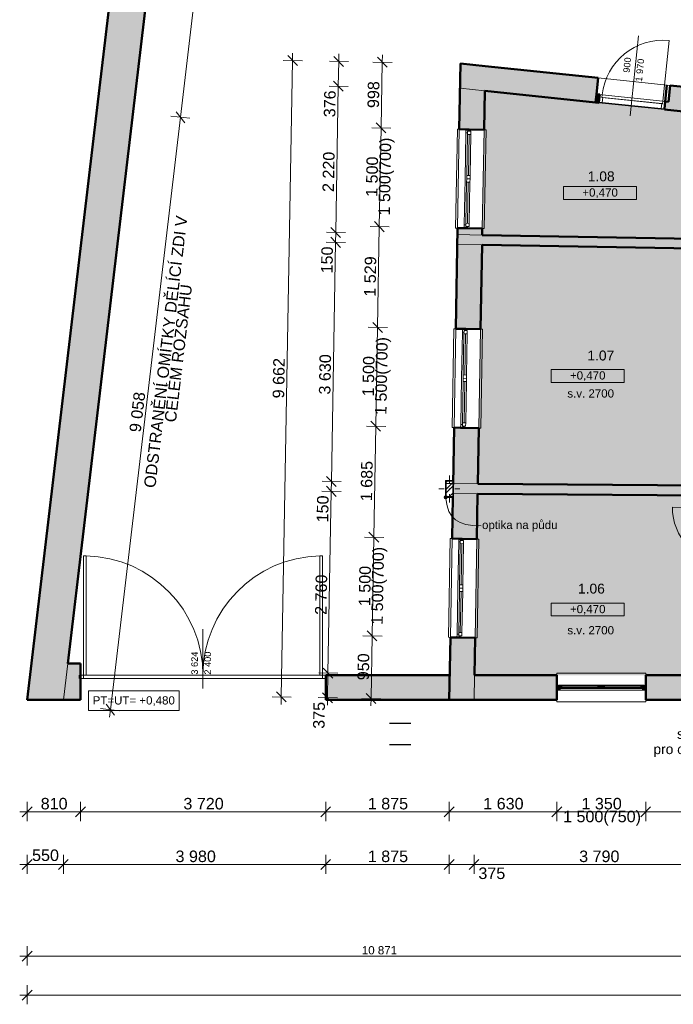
# Model space of a CAD drawing. Header units: millimetres. Extents: x -27561 to 3863, y -4271 to 20179.
# Tile 1 of 14: x -27000 to -17082, y -4271 to 10676. Entities that reach past the tile are written whole.
import ezdxf

# ---------------------------------------------------------------- set-up
doc = ezdxf.new("R2010")
doc.units = ezdxf.units.MM
doc.header["$MEASUREMENT"] = 0
for name, pattern in [('Wipeout_Contour', [1000, 0, -1000]), ('Čerchovaná M', [4.5, 2.5, -0.85, 0.3, -0.85]), ('Čerchovaná S', [3.5, 1.5, -0.85, 0.3, -0.85])]:
    doc.linetypes.add(name, pattern=pattern)
for name, color, linetype in [('5._POHLED ZÁPADNÍ_2_2D prvky - obecné', 7, 'Continuous'), ('5._POHLED ZÁPADNÍ_2_Anotace - SP', 7, 'Continuous'), ('5._POHLED ZÁPADNÍ_2_Bourané_Konstrukce - nosné', 7, 'Continuous'), ('5._POHLED ZÁPADNÍ_2_Bourané_Kóty - SP', 7, 'Continuous'), ('5._POHLED ZÁPADNÍ_2_Bourané_Otvory – Dveře', 7, 'Continuous'), ('5._POHLED ZÁPADNÍ_2_Bourané_Otvory – Okna', 7, 'Continuous'), ('5._POHLED ZÁPADNÍ_2_Bourané_Otvory – Značky dveří', 7, 'Continuous'), ('5._POHLED ZÁPADNÍ_2_Bourané_Výplně - Povrchové', 7, 'Continuous'), ('5._POHLED ZÁPADNÍ_2_Bourané_Výplně – Řezové', 7, 'Continuous'), ('5._POHLED ZÁPADNÍ_2_Konstrukce - nosné', 7, 'Continuous'), ('5._POHLED ZÁPADNÍ_2_Kóty - SP', 7, 'Continuous'), ('5._POHLED ZÁPADNÍ_2_Otvory – Okna', 7, 'Continuous'), ('5._POHLED ZÁPADNÍ_2_Otvory – Značky dveří', 7, 'Continuous'), ('5._POHLED ZÁPADNÍ_2_Výplně - Povrchové', 7, 'Continuous'), ('5._POHLED ZÁPADNÍ_2_Výplně – Řezové', 7, 'Continuous'), ('5._POHLED ZÁPADNÍ_2_Zóny', 7, 'Continuous')]:
    doc.layers.add(name, color=color, linetype=linetype)
doc.styles.add('GENEROVANÝ_STYL_1', font='txt')
doc.styles.add('GENEROVANÝ_STYL_2', font='txt')

msp = doc.modelspace()

# ---------------------------------------------------------------- hatches: boundary and pattern name
at = {"layer": '5._POHLED ZÁPADNÍ_2_Bourané_Výplně - Povrchové', "linetype": 'Continuous', "lineweight": 0, "true_color": 0xffffff}
for points in [[(-19944, 9595), (-19982, 7407), (-16194, 7340), (-16162, 9201)], [(-19985, 7257), (-20049, 3628), (-16260, 3601), (-16197, 7190)], [(-20051, 3478), (-20100, 725), (-16311, 725), (-16263, 3451)]]:
    msp.add_hatch(color=7, dxfattribs=at).paths.add_polyline_path(points)
at = {"layer": '5._POHLED ZÁPADNÍ_2_Bourané_Výplně – Řezové', "linetype": 'Continuous', "lineweight": 0, "true_color": 0xd8d8cb}
msp.add_hatch(color=254, dxfattribs=at).paths.add_polyline_path([(-18249, 9544), (-18262, 9420), (-18212, 9414), (-18211, 9424), (-18199, 9539)])
at = {"layer": '5._POHLED ZÁPADNÍ_2_Výplně – Řezové', "linetype": 'Continuous', "lineweight": 13}
for points in [[(-24647, 19279), (-25823, 9345), (-25276, 9280), (-24099, 19233)], [(-20318, 9634), (-19944, 9595), (-20311, 10010)], [(-19937, 9971), (-20311, 10010), (-19944, 9595)], [(-19937, 9971), (-19944, 9595), (-18262, 9420), (-18249, 9544), (-18223, 9793)], [(-20318, 9634), (-20329, 9012), (-19954, 9005), (-19944, 9595)], [(-17217, 9321), (-17218, 9311), (-15508, 9133), (-15469, 9506), (-17129, 9679), (-17155, 9430), (-17205, 9435)], [(-26268, 900), (-25276, 9280), (-25823, 9345), (-26822, 900)], [(-20382, 5984), (-20007, 5977), (-19980, 7506), (-20355, 7512)], [(-16194, 7340), (-19982, 7407), (-19985, 7257), (-16197, 7190)], [(-20427, 3427), (-20438, 2799), (-20063, 2792), (-20034, 4477), (-20409, 4484), (-20424, 3622), (-20424, 3427)], [(-15962, 3599), (-20049, 3628), (-20051, 3478), (-15963, 3449)], [(-20475, 725), (-20100, 725), (-20090, 1293), (-20465, 1299)], [(-26268, 900), (-26887, 350), (-26333, 350)], [(-26887, 350), (-26268, 900), (-26822, 900)], [(-26333, 350), (-26077, 350), (-26077, 900), (-26268, 900)], [(-26086, 725), (-26086, 675), (-26081, 675), (-26081, 725)], [(-20482, 725), (-22357, 725), (-22357, 350), (-20482, 350)], [(-20100, 725), (-20482, 350), (-20106, 350)], [(-20475, 725), (-20482, 350), (-20100, 725)], [(-20106, 350), (-18851, 350), (-18851, 725), (-20100, 725)], [(-16310, 725), (-17501, 725), (-17501, 350), (-16317, 350)]]:
    msp.add_hatch(color=254, dxfattribs=at).paths.add_polyline_path(points)

# ---------------------------------------------------------------- linework, layer by layer
at = {"layer": '5._POHLED ZÁPADNÍ_2_2D prvky - obecné', "color": 8, "linetype": 'Continuous', "lineweight": 13}
for p, q in [((-20311, 10014), (-20311, 10008)), ((-19944, 9595), (-20318, 9634)), ((-19982, 7407), (-20357, 7414)), ((-19985, 7257), (-20360, 7264)), ((-20049, 3628), (-20424, 3634)), ((-20051, 3478), (-20426, 3484)), ((-20106, 350), (-20094, 1084)), ((-26268, 900), (-26337, 350))]:
    msp.add_line(p, q, dxfattribs=at)
at = {"layer": '5._POHLED ZÁPADNÍ_2_2D prvky - obecné', "color": 8, "linetype": 'Čerchovaná S', "lineweight": 13}
msp.add_line((-20475, 725), (-20482, 350), dxfattribs=at)
at = {"layer": '5._POHLED ZÁPADNÍ_2_Anotace - SP', "color": 154, "linetype": 'Continuous', "lineweight": 13}
for p, q in [((-17639, 8144), (-18747, 8144)), ((-18747, 8144), (-18747, 7947)), ((-17639, 7947), (-17639, 8144)), ((-18747, 7947), (-17639, 7947)), ((-17827, 5367), (-18935, 5367)), ((-18935, 5367), (-18935, 5170)), ((-17827, 5170), (-17827, 5367)), ((-18935, 5170), (-17827, 5170)), ((-17827, 1820), (-18935, 1820)), ((-18935, 1820), (-18935, 1624)), ((-17827, 1624), (-17827, 1820)), ((-18935, 1624), (-17827, 1624)), ((-24581, 485), (-25957, 485)), ((-25957, 485), (-25957, 188)), ((-24581, 188), (-24581, 485)), ((-25957, 188), (-24581, 188))]:
    msp.add_line(p, q, dxfattribs=at)
at = {"layer": '5._POHLED ZÁPADNÍ_2_Bourané_Konstrukce - nosné', "color": 42, "linetype": 'Čerchovaná M', "lineweight": 20, "true_color": 0xe4ad2c, "flags": 128}
for points in [[(-24647, 19279), (-25823, 9345)], [(-24647, 19279), (-25823, 9345)], [(-25276, 9280), (-24099, 19233)], [(-25276, 9280), (-24101, 19214)]]:
    msp.add_lwpolyline(points, dxfattribs=at)
at = {"layer": '5._POHLED ZÁPADNÍ_2_Bourané_Konstrukce - nosné', "color": 42, "linetype": 'Continuous', "lineweight": 50, "true_color": 0xe4ad2c, "flags": 128}
for points in [[(-18223, 9793), (-18249, 9544)], [(-17205, 9435), (-17179, 9684)], [(-18262, 9420), (-18212, 9414)], [(-18249, 9544), (-18199, 9539)], [(-18211, 9424), (-18212, 9414)], [(-18199, 9539), (-18211, 9424)], [(-17217, 9321), (-17205, 9435)], [(-17218, 9311), (-17217, 9321)], [(-26081, 725), (-26081, 675)], [(-18851, 725), (-18851, 350)], [(-17501, 350), (-17501, 725)]]:
    msp.add_lwpolyline(points, dxfattribs=at)
at = {"layer": '5._POHLED ZÁPADNÍ_2_Bourané_Kóty - SP', "color": 42, "linetype": 'Continuous', "lineweight": 20, "true_color": 0xe4ad2c}
for p, q in [((-24560, 9195), (-23382, 19148)), ((-24625, 9279), (-24494, 9112)), ((-25624, 200), (-24560, 9195)), ((-24420, 9179), (-24709, 9213)), ((-25485, 184), (-25773, 218)), ((-25690, 284), (-25559, 117)), ((-25637, 89), (-25624, 200))]:
    msp.add_line(p, q, dxfattribs=at)
at = {"layer": '5._POHLED ZÁPADNÍ_2_Bourané_Kóty - SP', "color": 42, "linetype": 'Continuous', "lineweight": 13, "true_color": 0xe4ad2c}
for p, q in [((-22860, 10055), (-22858, 10167)), ((-23030, 395), (-22860, 10055)), ((-22710, 10052), (-23000, 10057)), ((-22786, 9978), (-22933, 10131)), ((-22009, 10040), (-22300, 10045)), ((-22085, 9966), (-22233, 10119)), ((-22166, 9666), (-22159, 10042)), ((-22159, 10042), (-22157, 10155)), ((-21349, 10028), (-21639, 10033)), ((-21425, 9955), (-21573, 10107)), ((-21516, 9033), (-21499, 10031)), ((-21499, 10031), (-21497, 10143)), ((-22239, 9742), (-22092, 9590)), ((-22016, 9663), (-22306, 9669)), ((-22205, 7446), (-22166, 9666)), ((-21366, 9030), (-21657, 9035)), ((-21590, 9109), (-21443, 8957)), ((-21543, 7533), (-21516, 9033)), ((-22278, 7522), (-22131, 7370)), ((-21393, 7531), (-21683, 7536)), ((-21617, 7610), (-21469, 7457)), ((-21570, 6005), (-21543, 7533)), ((-22055, 7443), (-22345, 7449)), ((-22281, 7372), (-22134, 7220)), ((-22207, 7296), (-22205, 7446)), ((-22057, 7294), (-22348, 7299)), ((-22271, 3667), (-22207, 7296)), ((-21420, 6002), (-21710, 6007)), ((-21643, 6081), (-21496, 5928)), ((-21596, 4505), (-21570, 6005)), ((-21446, 4502), (-21737, 4507)), ((-21670, 4581), (-21523, 4429)), ((-21626, 2820), (-21596, 4505)), ((-22345, 3743), (-22198, 3590)), ((-22121, 3664), (-22412, 3669)), ((-22347, 3593), (-22200, 3440)), ((-22274, 3517), (-22271, 3667)), ((-22124, 3514), (-22414, 3519)), ((-22322, 757), (-22274, 3517)), ((-21700, 2896), (-21552, 2744)), ((-21476, 2817), (-21766, 2822)), ((-21652, 1320), (-21626, 2820)), ((-21726, 1396), (-21579, 1244)), ((-21502, 1318), (-21793, 1323)), ((-21669, 371), (-21652, 1320)), ((-22172, 755), (-22463, 760)), ((-22396, 833), (-22249, 681)), ((-22329, 382), (-22322, 757)), ((-23103, 471), (-22956, 318)), ((-22403, 459), (-22255, 306)), ((-22880, 392), (-23170, 397)), ((-23032, 282), (-23030, 395)), ((-22179, 380), (-22470, 385)), ((-22331, 270), (-22329, 382)), ((-21519, 368), (-21810, 373)), ((-21743, 447), (-21595, 294)), ((-21671, 258), (-21669, 371)), ((-26812, -1275), (-26962, -1425)), ((-26887, -1491), (-26887, -1200)), ((-26002, -1275), (-26152, -1425)), ((-26077, -1491), (-26077, -1200)), ((-22282, -1275), (-22432, -1425)), ((-22357, -1491), (-22357, -1200)), ((-20407, -1275), (-20557, -1425)), ((-20482, -1491), (-20482, -1200)), ((-18776, -1275), (-18926, -1425)), ((-18851, -1491), (-18851, -1200)), ((-17426, -1275), (-17576, -1425)), ((-17501, -1491), (-17501, -1200)), ((-27000, -1350), (-26887, -1350)), ((-26887, -1350), (-26077, -1350)), ((-26077, -1350), (-22357, -1350)), ((-22357, -1350), (-20482, -1350)), ((-20482, -1350), (-18851, -1350)), ((-18851, -1350), (-17501, -1350)), ((-17501, -1350), (-14921, -1350)), ((-26812, -2075), (-26962, -2225)), ((-26887, -2291), (-26887, -2000)), ((-26262, -2075), (-26412, -2225)), ((-26337, -2291), (-26337, -2000)), ((-22282, -2075), (-22432, -2225)), ((-22357, -2291), (-22357, -2000)), ((-20407, -2075), (-20557, -2225)), ((-20482, -2291), (-20482, -2000)), ((-20031, -2075), (-20181, -2225)), ((-20106, -2291), (-20106, -2000)), ((-27000, -2150), (-26887, -2150)), ((-26887, -2150), (-26337, -2150)), ((-26337, -2150), (-22357, -2150)), ((-22357, -2150), (-20482, -2150)), ((-20482, -2150), (-20106, -2150)), ((-20106, -2150), (-16316, -2150))]:
    msp.add_line(p, q, dxfattribs=at)
at = {"layer": '5._POHLED ZÁPADNÍ_2_Bourané_Otvory – Dveře', "color": 42, "linetype": 'Continuous', "lineweight": 13, "true_color": 0xe4ad2c}
for p, q in [((-17242, 9439), (-17147, 10358)), ((-18223, 9793), (-18249, 9544)), ((-18223, 9793), (-17129, 9679)), ((-17129, 9679), (-17155, 9430)), ((-18249, 9544), (-18199, 9539)), ((-18211, 9424), (-18212, 9414)), ((-18199, 9539), (-18211, 9424)), ((-18199, 9539), (-18211, 9424)), ((-18199, 9539), (-18211, 9424)), ((-18211, 9424), (-18161, 9419)), ((-18161, 9535), (-18199, 9539)), ((-18166, 9495), (-18161, 9535)), ((-18166, 9495), (-18161, 9535)), ((-18154, 9494), (-18166, 9495)), ((-17247, 9399), (-18166, 9495)), ((-18161, 9535), (-17242, 9439)), ((-18161, 9419), (-18154, 9494)), ((-17266, 9326), (-18161, 9419)), ((-18154, 9494), (-17258, 9401)), ((-17242, 9439), (-17247, 9399)), ((-17242, 9439), (-17247, 9399)), ((-17205, 9435), (-17242, 9439)), ((-17217, 9321), (-17205, 9435)), ((-17205, 9435), (-17217, 9321)), ((-17205, 9435), (-17217, 9321)), ((-17155, 9430), (-17205, 9435)), ((-18212, 9414), (-17218, 9311)), ((-17258, 9401), (-17266, 9326)), ((-17266, 9326), (-17217, 9321)), ((-17247, 9399), (-17258, 9401)), ((-17217, 9321), (-17218, 9311)), ((-16271, 3263), (-17094, 3277)), ((-26031, 725), (-26031, 2537)), ((-26031, 2537), (-25991, 2537)), ((-25991, 2537), (-25991, 725)), ((-22407, 2537), (-22447, 2537)), ((-22447, 2537), (-22447, 725)), ((-22407, 725), (-22407, 2537)), ((-22357, 725), (-26081, 725)), ((-26081, 675), (-26081, 725)), ((-26081, 725), (-26031, 725)), ((-26081, 675), (-26081, 725)), ((-26081, 675), (-26081, 725)), ((-22357, 675), (-26081, 675)), ((-26031, 675), (-26081, 675)), ((-25991, 725), (-26031, 725)), ((-26031, 725), (-26031, 675)), ((-22447, 725), (-22407, 725)), ((-22407, 675), (-22407, 725)), ((-22407, 725), (-22357, 725)), ((-22357, 675), (-22407, 675)), ((-22357, 725), (-22357, 675)), ((-22357, 675), (-22357, 725)), ((-22357, 675), (-22357, 725))]:
    msp.add_line(p, q, dxfattribs=at)
for centre, radius, start, end in [((-17242, 9439), 924, 84.0578, 174.0578), ((-16271, 3263), 824, 178.9976, 268.9976), ((-26031, 725), 1812, 0, 88.7355), ((-22407, 725), 1812, 91.2645, 180)]:
    msp.add_arc(centre, radius, start, end, dxfattribs=at)
at = {"layer": '5._POHLED ZÁPADNÍ_2_Bourané_Otvory – Okna', "color": 42, "linetype": 'Continuous', "lineweight": 13, "true_color": 0xe4ad2c}
for p, q in [((-20385, 7513), (-20359, 9013)), ((-20359, 9013), (-20329, 9012)), ((-20355, 7512), (-20329, 9012)), ((-20329, 9012), (-20229, 9010)), ((-20229, 9010), (-20230, 8960)), ((-20229, 9010), (-20179, 9009)), ((-20229, 9010), (-20179, 9009)), ((-20205, 8960), (-20204, 8985)), ((-20204, 8985), (-20205, 8935)), ((-20204, 8985), (-20179, 8984)), ((-20154, 8984), (-20204, 8985)), ((-20179, 8984), (-20179, 9009)), ((-20179, 9009), (-19954, 9005)), ((-20155, 8934), (-20154, 8984)), ((-19980, 7506), (-19954, 9005)), ((-19924, 9005), (-19954, 9005)), ((-19950, 7505), (-19924, 9005)), ((-20230, 8960), (-20242, 8260)), ((-20230, 8960), (-20205, 8960)), ((-20205, 8935), (-20216, 8310)), ((-20205, 8935), (-20155, 8934)), ((-20191, 8310), (-20180, 8934)), ((-20166, 8309), (-20155, 8934)), ((-20166, 8309), (-20155, 8934)), ((-20242, 8260), (-20255, 7561)), ((-20217, 8260), (-20218, 8210)), ((-20216, 8310), (-20217, 8260)), ((-20167, 8259), (-20217, 8260)), ((-20217, 8260), (-20167, 8259)), ((-20166, 8309), (-20216, 8310)), ((-20168, 8209), (-20167, 8259)), ((-20167, 8259), (-20166, 8309)), ((-20218, 8210), (-20229, 7585)), ((-20218, 8210), (-20168, 8209)), ((-20204, 7585), (-20193, 8210)), ((-20179, 7584), (-20168, 8209)), ((-20179, 7584), (-20168, 8209)), ((-20355, 7512), (-20385, 7513)), ((-20355, 7512), (-20255, 7511)), ((-20230, 7560), (-20255, 7561)), ((-20255, 7561), (-20255, 7511)), ((-20255, 7511), (-20205, 7510)), ((-20255, 7511), (-20205, 7510)), ((-20229, 7585), (-20230, 7535)), ((-20230, 7535), (-20230, 7560)), ((-20205, 7535), (-20230, 7535)), ((-20230, 7535), (-20180, 7534)), ((-20179, 7584), (-20229, 7585)), ((-20205, 7510), (-20205, 7535)), ((-20205, 7510), (-19980, 7506)), ((-20180, 7534), (-20179, 7584)), ((-19980, 7506), (-19950, 7505)), ((-20439, 4485), (-20412, 5984)), ((-20412, 5984), (-20382, 5984)), ((-20409, 4484), (-20382, 5984)), ((-20382, 5984), (-20282, 5982)), ((-20282, 5982), (-20283, 5932)), ((-20282, 5982), (-20232, 5981)), ((-20282, 5982), (-20232, 5981)), ((-20233, 5956), (-20232, 5981)), ((-20232, 5981), (-20007, 5977)), ((-20283, 5932), (-20296, 5232)), ((-20283, 5932), (-20258, 5932)), ((-20259, 5907), (-20270, 5282)), ((-20258, 5957), (-20259, 5907)), ((-20259, 5907), (-20209, 5906)), ((-20258, 5932), (-20258, 5957)), ((-20258, 5957), (-20233, 5956)), ((-20208, 5956), (-20258, 5957)), ((-20245, 5281), (-20234, 5906)), ((-20220, 5281), (-20209, 5906)), ((-20220, 5281), (-20209, 5906)), ((-20209, 5906), (-20208, 5956)), ((-20034, 4477), (-20007, 5977)), ((-19977, 5977), (-20007, 5977)), ((-20004, 4477), (-19977, 5977)), ((-20296, 5232), (-20308, 4532)), ((-20270, 5282), (-20271, 5232)), ((-20271, 5232), (-20271, 5182)), ((-20221, 5231), (-20271, 5232)), ((-20271, 5232), (-20221, 5231)), ((-20220, 5281), (-20270, 5282)), ((-20221, 5231), (-20220, 5281)), ((-20271, 5182), (-20282, 4557)), ((-20271, 5182), (-20221, 5181)), ((-20257, 4556), (-20246, 5181)), ((-20232, 4556), (-20221, 5181)), ((-20232, 4556), (-20221, 5181)), ((-20221, 5181), (-20221, 5231)), ((-20409, 4484), (-20439, 4485)), ((-20308, 4532), (-20309, 4482)), ((-20283, 4532), (-20308, 4532)), ((-20282, 4557), (-20283, 4507)), ((-20283, 4507), (-20283, 4532)), ((-20258, 4506), (-20283, 4507)), ((-20283, 4507), (-20233, 4506)), ((-20232, 4556), (-20282, 4557)), ((-20259, 4481), (-20258, 4506)), ((-20233, 4506), (-20232, 4556)), ((-20409, 4484), (-20309, 4482)), ((-20309, 4482), (-20259, 4481)), ((-20309, 4482), (-20259, 4481)), ((-20259, 4481), (-20034, 4477)), ((-20034, 4477), (-20004, 4477)), ((-20495, 1300), (-20468, 2800)), ((-20468, 2800), (-20438, 2799)), ((-20465, 1299), (-20438, 2799)), ((-20438, 2799), (-20338, 2797)), ((-20339, 2747), (-20352, 2047)), ((-20338, 2797), (-20339, 2747)), ((-20339, 2747), (-20314, 2747)), ((-20338, 2797), (-20288, 2796)), ((-20338, 2797), (-20288, 2796)), ((-20315, 2722), (-20326, 2097)), ((-20314, 2772), (-20315, 2722)), ((-20315, 2722), (-20265, 2721)), ((-20314, 2747), (-20314, 2772)), ((-20314, 2772), (-20289, 2771)), ((-20264, 2771), (-20314, 2772)), ((-20301, 2096), (-20290, 2721)), ((-20289, 2771), (-20288, 2796)), ((-20288, 2796), (-20063, 2792)), ((-20276, 2096), (-20265, 2721)), ((-20276, 2096), (-20265, 2721)), ((-20265, 2721), (-20264, 2771)), ((-20090, 1293), (-20063, 2792)), ((-20033, 2792), (-20063, 2792)), ((-20060, 1292), (-20033, 2792)), ((-20326, 2097), (-20327, 2047)), ((-20276, 2096), (-20326, 2097)), ((-20277, 2046), (-20276, 2096)), ((-20352, 2047), (-20364, 1347)), ((-20328, 1997), (-20339, 1372)), ((-20327, 2047), (-20328, 1997)), ((-20328, 1997), (-20278, 1996)), ((-20277, 2046), (-20327, 2047)), ((-20327, 2047), (-20277, 2046)), ((-20314, 1372), (-20303, 1996)), ((-20289, 1371), (-20278, 1996)), ((-20289, 1371), (-20278, 1996)), ((-20278, 1996), (-20277, 2046)), ((-20364, 1347), (-20365, 1297)), ((-20339, 1347), (-20364, 1347)), ((-20289, 1371), (-20339, 1372)), ((-20339, 1372), (-20339, 1322)), ((-20339, 1322), (-20339, 1347)), ((-20289, 1321), (-20289, 1371)), ((-20465, 1299), (-20495, 1300)), ((-20465, 1299), (-20365, 1297)), ((-20365, 1297), (-20315, 1297)), ((-20365, 1297), (-20315, 1297)), ((-20314, 1322), (-20339, 1322)), ((-20339, 1322), (-20289, 1321)), ((-20315, 1297), (-20314, 1322)), ((-20315, 1297), (-20090, 1293)), ((-20090, 1293), (-20060, 1292)), ((-17501, 755), (-18851, 755)), ((-18851, 755), (-18851, 725)), ((-17501, 725), (-17501, 755)), ((-18826, 575), (-18776, 575)), ((-18720, 575), (-18776, 575)), ((-18720, 575), (-18655, 575)), ((-18614, 575), (-18655, 575)), ((-18614, 575), (-18549, 575)), ((-18508, 575), (-18549, 575)), ((-18508, 575), (-18443, 575)), ((-18402, 575), (-18443, 575)), ((-18402, 575), (-18354, 575)), ((-18226, 575), (-18354, 575)), ((-18226, 575), (-18176, 575)), ((-18176, 575), (-18126, 575)), ((-17999, 575), (-18126, 575)), ((-17951, 575), (-17999, 575)), ((-17910, 575), (-17951, 575)), ((-17844, 575), (-17910, 575)), ((-17804, 575), (-17844, 575)), ((-17738, 575), (-17804, 575)), ((-17698, 575), (-17738, 575)), ((-17632, 575), (-17698, 575)), ((-17576, 575), (-17632, 575)), ((-17576, 575), (-17526, 575)), ((-18851, 350), (-18851, 320)), ((-18851, 320), (-17501, 320)), ((-17501, 350), (-17501, 320))]:
    msp.add_line(p, q, dxfattribs=at)
at = {"layer": '5._POHLED ZÁPADNÍ_2_Bourané_Otvory – Značky dveří', "color": 42, "linetype": 'Continuous', "lineweight": 13, "true_color": 0xe4ad2c}
for p, q in [((-17608, 10432), (-17735, 9214)), ((-24219, 1425), (-24219, 525))]:
    msp.add_line(p, q, dxfattribs=at)
at = {"layer": '5._POHLED ZÁPADNÍ_2_Konstrukce - nosné', "color": 7, "linetype": 'Continuous', "lineweight": 50}
for p, q in [((-17129, 9679), (-17155, 9430)), ((-18249, 9544), (-18262, 9420)), ((-17155, 9430), (-17205, 9435)), ((-20329, 9012), (-20229, 9010)), ((-20229, 9010), (-20179, 9009)), ((-20179, 9009), (-19954, 9005)), ((-20355, 7512), (-20255, 7511)), ((-20255, 7511), (-20205, 7510)), ((-20205, 7510), (-19980, 7506)), ((-20382, 5984), (-20282, 5982)), ((-20282, 5982), (-20232, 5981)), ((-20232, 5981), (-20007, 5977)), ((-20409, 4484), (-20309, 4482)), ((-20309, 4482), (-20259, 4481)), ((-20259, 4481), (-20034, 4477)), ((-20438, 2799), (-20338, 2797)), ((-20338, 2797), (-20288, 2796)), ((-20288, 2796), (-20063, 2792)), ((-20465, 1299), (-20365, 1297)), ((-20365, 1297), (-20315, 1297)), ((-20315, 1297), (-20090, 1293)), ((-18851, 550), (-18851, 725)), ((-17501, 550), (-17501, 725)), ((-18851, 500), (-18851, 550)), ((-18851, 350), (-18851, 500)), ((-17501, 500), (-17501, 550)), ((-17501, 350), (-17501, 500))]:
    msp.add_line(p, q, dxfattribs=at)
at = {"layer": '5._POHLED ZÁPADNÍ_2_Konstrukce - nosné', "color": 1, "linetype": 'Continuous', "lineweight": 25}
for p, q in [((-21067, -10), (-21388, -10)), ((-21067, -330), (-21388, -330))]:
    msp.add_line(p, q, dxfattribs=at)
at = {"layer": '5._POHLED ZÁPADNÍ_2_Konstrukce - nosné', "color": 7, "linetype": 'Continuous', "lineweight": 50, "flags": 128}
for points in [[(-24647, 19279), (-25823, 9345)], [(-25276, 9280), (-24099, 19233)], [(-20311, 10010), (-20329, 9012)], [(-20311, 10010), (-19937, 9971)], [(-18223, 9793), (-19937, 9971)], [(-19954, 9005), (-19944, 9595)], [(-19944, 9595), (-18262, 9420)], [(-15831, 9544), (-17129, 9679)], [(-25823, 9345), (-26887, 350)], [(-26268, 900), (-25276, 9280)], [(-17218, 9311), (-16162, 9201)], [(-20355, 7512), (-20382, 5984)], [(-19982, 7407), (-19980, 7506)], [(-16194, 7340), (-19982, 7407)], [(-20007, 5977), (-19985, 7257)], [(-19985, 7257), (-16197, 7190)], [(-20409, 4484), (-20424, 3622)], [(-20049, 3628), (-20034, 4477)], [(-15962, 3599), (-20049, 3628)], [(-20063, 2792), (-20051, 3478)], [(-20051, 3478), (-15963, 3449)], [(-20427, 3427), (-20438, 2799)], [(-20465, 1299), (-20482, 350)], [(-20100, 725), (-20090, 1293)], [(-26077, 900), (-26268, 900)], [(-26077, 900), (-26077, 350)], [(-26081, 725), (-26086, 725)], [(-26086, 725), (-26086, 675)], [(-26086, 675), (-26081, 675)], [(-20482, 725), (-22357, 725)], [(-22357, 725), (-22357, 350)], [(-18851, 725), (-20100, 725)], [(-16310, 725), (-17501, 725)], [(-26887, 350), (-26333, 350)], [(-26333, 350), (-26077, 350)], [(-22357, 350), (-20482, 350)], [(-20482, 350), (-20106, 350)], [(-20106, 350), (-18851, 350)], [(-17501, 350), (-16016, 350)]]:
    msp.add_lwpolyline(points, dxfattribs=at)
at = {"layer": '5._POHLED ZÁPADNÍ_2_Kóty - SP', "color": 154, "linetype": 'Continuous', "lineweight": 13}
for p, q in [((-26887, -3681), (-26887, -3390)), ((-27000, -3540), (-26887, -3540)), ((-26812, -3465), (-26962, -3615)), ((-26887, -3540), (-16016, -3540)), ((-26887, -4271), (-26887, -3981)), ((-27000, -4131), (-26887, -4131)), ((-26812, -4056), (-26962, -4206)), ((-26887, -4131), (-322, -4131))]:
    msp.add_line(p, q, dxfattribs=at)

# ---------------------------------------------------------------- texts
at = {"layer": '5._POHLED ZÁPADNÍ_2_Anotace - SP', "color": 154, "linetype": 'Continuous', "lineweight": 13, "char_height": 125, "attachment_point": 5, "style": 'GENEROVANÝ_STYL_1'}
for s, insert in [('\\A1;{\\pqc;\\fArial|b0|i0|c238|p38;+0,\\fArial|b0|i0|c238|p38;4\\fArial|b0|i0|c238|p38;70}', (-18193, 8041)), ('\\A1;{\\pqc;\\fArial|b0|i0|c238|p38;+0,\\fArial|b0|i0|c238|p38;47\\fArial|b0|i0|c238|p38;0}', (-18381, 5264)), ('\\A1;{\\pqc;\\fArial|b0|i0|c238|p38;s.v. 2700}', (-18336, 5001)), ('\\A1;{\\pqc;\\fArial|b0|i0|c238|p38;optika na půdu\\fArial|b0|i0|c238|p38; }', (-19412, 2987)), ('\\A1;{\\pqc;\\fArial|b0|i0|c238|p38;+0,\\fArial|b0|i0|c238|p38;47\\fArial|b0|i0|c238|p38;0}', (-18381, 1717)), ('\\A1;{\\pqc;\\fArial|b0|i0|c238|p38;s.v. 2700}', (-18336, 1406)), ('\\A1;{\\pqc;\\fArial|b0|i0|c238|p38;PT=UT= +0,4\\fArial|b0|i0|c238|p38;8\\fArial|b0|i0|c238|p38;0 }', (-25269, 331))]:
    msp.add_mtext(s, dxfattribs=dict(at, insert=insert))
at = {"layer": '5._POHLED ZÁPADNÍ_2_Anotace - SP', "color": 42, "linetype": 'Continuous', "lineweight": 13, "true_color": 0xe4ad2c, "insert": (-16234, -305), "char_height": 150, "attachment_point": 5, "line_spacing_factor": 0.926326, "style": 'GENEROVANÝ_STYL_1'}
msp.add_mtext('\\A1;{\\pqc;\\fArial|b0|i0|c238|p38;stávající průchod \\P\\pqc;\\fArial|b0|i0|c238|p38;pro odvětrávání P+0,400 }', dxfattribs=at)
at = {"layer": '5._POHLED ZÁPADNÍ_2_Kóty - SP', "color": 42, "linetype": 'Continuous', "lineweight": 13, "true_color": 0xe4ad2c, "char_height": 175, "attachment_point": 7, "style": 'GENEROVANÝ_STYL_2'}
for s, insert, width, rotation in [('\\A1;{\\pql;\\fArial|b0|i0|c0|p38;998}', (-21546, 9333), 398.4, 88.9912), ('\\A1;{\\pql;\\fArial|b0|i0|c0|p38;376}', (-22209, 9193), 398.4, 88.9912), ('\\A1;{\\pql;\\fArial|b0|i0|c0|p38;1\xa0500(700)}', (-21330, 7701), 1156.8, 88.9912), ('\\A1;{\\pql;\\fArial|b0|i0|c0|p38;2\xa0220}', (-22229, 8058), 598.4, 88.9912), ('\\A1;{\\pql;\\fArial|b0|i0|c0|p38;1\xa0500}', (-21570, 7985), 598.4, 88.9912), ('\\A1;{\\pql;\\fArial|b0|i0|c0|p38;150}', (-22251, 6823), 398.4, 88.9912), ('\\A1;{\\pql;\\fArial|b0|i0|c0|p38;1\xa0529}', (-21597, 6470), 598.4, 88.9912), ('\\A1;{\\pql;\\fArial|b0|i0|c0|p38;1\xa0500(700)}', (-21383, 4673), 1156.8, 88.9912), ('\\A1;{\\pql;\\fArial|b0|i0|c0|p38;3\xa0630}', (-22283, 4984), 598.4, 88.9912), ('\\A1;{\\pql;\\fArial|b0|i0|c0|p38;1\xa0500}', (-21623, 4956), 598.4, 88.9912), ('\\A1;{\\pql;\\fArial|b0|i0|c0|p38;9\xa0662}', (-22985, 4926), 598.4, 88.9912), ('\\A1;{\\pql;\\fArial|b0|i0|c0|p38;9\xa0058}', (-25162, 4405), 598.4, 83.2507), ('\\A1;{\\pql;\\fArial|b0|i0|c0|p38;1\xa0685}', (-21651, 3364), 598.4, 88.9912), ('\\A1;{\\pql;\\fArial|b0|i0|c0|p38;150}', (-22317, 3044), 398.4, 88.9912), ('\\A1;{\\pql;\\fArial|b0|i0|c0|p38;1\xa0500(700)}', (-21439, 1488), 1156.8, 88.9912), ('\\A1;{\\pql;\\fArial|b0|i0|c0|p38;1\xa0500}', (-21679, 1771), 598.4, 88.9912), ('\\A1;{\\pql;\\fArial|b0|i0|c0|p38;2\xa0760}', (-22342, 1639), 598.4, 88.9912), ('\\A1;{\\pql;\\fArial|b0|i0|c0|p38;950}', (-21699, 647), 398.4, 88.9912), ('\\A1;{\\pql;\\fArial|b0|i0|c0|p38;375}', (-22372, -90), 398.4, 88.9912)]:
    msp.add_mtext(s, dxfattribs=dict(at, insert=insert, width=width, rotation=rotation))
at = {"layer": '5._POHLED ZÁPADNÍ_2_Kóty - SP', "color": 42, "linetype": 'Continuous', "lineweight": 13, "true_color": 0xe4ad2c, "insert": (-24872, 5645), "char_height": 175, "width": 5005.57, "attachment_point": 2, "rotation": 83.2507, "line_spacing_factor": 0.662127, "style": 'GENEROVANÝ_STYL_2'}
msp.add_mtext('\\A1;{\\pqc;\\fArial|b0|i0|c0|p38;ODSTRANĚNÍ OMÍTKY DĚLÍCÍ ZDI V CELÉM ROZSAHU}', dxfattribs=at)
at = {"layer": '5._POHLED ZÁPADNÍ_2_Kóty - SP', "color": 42, "linetype": 'Continuous', "lineweight": 13, "true_color": 0xe4ad2c, "char_height": 175, "attachment_point": 7, "style": 'GENEROVANÝ_STYL_2'}
for s, insert, width in [('\\A1;{\\pql;\\fArial|b0|i0|c0|p38;810}', (-26681, -1315), 398.4), ('\\A1;{\\pql;\\fArial|b0|i0|c0|p38;3\xa0720}', (-24516, -1315), 598.4), ('\\A1;{\\pql;\\fArial|b0|i0|c0|p38;1\xa0875}', (-21718, -1315), 598.4), ('\\A1;{\\pql;\\fArial|b0|i0|c0|p38;1\xa0630}', (-19966, -1315), 598.4), ('\\A1;{\\pql;\\fArial|b0|i0|c0|p38;1\xa0350}', (-18476, -1315), 598.4), ('\\A1;{\\pql;\\fArial|b0|i0|c0|p38;1\xa0500(750)}', (-18755, -1560), 1156.8), ('\\A1;{\\pql;\\fArial|b0|i0|c0|p38;550}', (-26812, -2098), 398.4), ('\\A1;{\\pql;\\fArial|b0|i0|c0|p38;3\xa0980}', (-24635, -2115), 598.4), ('\\A1;{\\pql;\\fArial|b0|i0|c0|p38;1\xa0875}', (-21718, -2115), 598.4), ('\\A1;{\\pql;\\fArial|b0|i0|c0|p38;3\xa0790}', (-18511, -2115), 598.4), ('\\A1;{\\pql;\\fArial|b0|i0|c0|p38;375}', (-20040, -2372), 398.4)]:
    msp.add_mtext(s, dxfattribs=dict(at, insert=insert, width=width))
at = {"layer": '5._POHLED ZÁPADNÍ_2_Kóty - SP', "color": 154, "linetype": 'Continuous', "lineweight": 13, "insert": (-21808, -3515), "char_height": 125, "width": 522.29, "attachment_point": 7, "style": 'GENEROVANÝ_STYL_2'}
msp.add_mtext('\\A1;{\\pql;\\fArial|b0|i0|c0|p38;10\xa0871}', dxfattribs=at)
at = {"layer": '5._POHLED ZÁPADNÍ_2_Otvory – Značky dveří', "color": 42, "linetype": 'Continuous', "lineweight": 13, "true_color": 0xe4ad2c, "char_height": 100, "attachment_point": 7, "style": 'GENEROVANÝ_STYL_1'}
for s, insert, rotation in [('\\A1;{\\pql;\\pt0;\\fArial|b0|i0|c238|p38;900\\fArial|b0|i0|c238|p38;\\A1{\\H.66x;\\S^  ;}\\fArial|b0|i0|c238|p38;\\fArial|b0|i0|c238|p38;}', (-17716, 9863), 84.0578), ('\\A1;{\\pql;\\pt0;\\fArial|b0|i0|c238|p38;1\xa0970\\fArial|b0|i0|c238|p38;\\A1{\\H.66x;\\S^  ;}\\fArial|b0|i0|c238|p38;\\fArial|b0|i0|c238|p38;}', (-17529, 9728), 84.0578), ('\\A1;{\\pql;\\pt0;\\fArial|b0|i0|c238|p38;3\xa0624\\fArial|b0|i0|c238|p38;\\A1{\\H.66x;\\S^  ;}\\fArial|b0|i0|c238|p38;\\fArial|b0|i0|c238|p38;}', (-24267, 733), 90), ('\\A1;{\\pql;\\pt0;\\fArial|b0|i0|c238|p38;2\xa0400\\fArial|b0|i0|c238|p38;\\A1{\\H.66x;\\S^  ;}\\fArial|b0|i0|c238|p38;\\fArial|b0|i0|c238|p38;}', (-24068, 733), 90)]:
    msp.add_mtext(s, dxfattribs=dict(at, insert=insert, rotation=rotation))
at = {"layer": '5._POHLED ZÁPADNÍ_2_Zóny', "color": 42, "linetype": 'Continuous', "lineweight": 13, "true_color": 0xe4ad2c, "char_height": 150, "attachment_point": 2, "style": 'GENEROVANÝ_STYL_1'}
for s, insert in [('\\A1;{\\pqc;\\pt0;\\fArial|b0|i0|c238|p38;1.08}', (-18176, 8373)), ('\\A1;{\\pqc;\\pt0;\\fArial|b0|i0|c238|p38;1.07}', (-18182, 5653)), ('\\A1;{\\pqc;\\pt0;\\fArial|b0|i0|c238|p38;1.06}', (-18325, 2114))]:
    msp.add_mtext(s, dxfattribs=dict(at, insert=insert))

# ---------------------------------------------------------------- next in the draw order: wipeouts: each hides what was drawn before it
at = {"color": 254, "linetype": 'Wipeout_Contour', "lineweight": 0, "ltscale": 90291.550501}
msp.add_wipeout([(-18851, 499), (-17501, 499), (-17501, 500), (-17551, 500), (-18851, 500)], dxfattribs=at).dxf.layer = '5._POHLED ZÁPADNÍ_2_Výplně - Povrchové'
at = {"color": 254, "linetype": 'Wipeout_Contour', "lineweight": 0, "ltscale": 83140.420294}
msp.add_wipeout([(-20534, 3427), (-20424, 3427), (-20424, 3677), (-20534, 3677)], dxfattribs=at).dxf.layer = '5._POHLED ZÁPADNÍ_2_Výplně – Řezové'

# ---------------------------------------------------------------- next in the draw order: hatches: boundary and pattern name
at = {"layer": '5._POHLED ZÁPADNÍ_2_Anotace - SP', "linetype": 'Continuous', "lineweight": 13}
msp.add_hatch(color=154, dxfattribs=at).paths.add_polyline_path([(-20559, 3427), (-20557, 3418), (-20552, 3410), (-20543, 3404), (-20534, 3402), (-20524, 3404), (-20516, 3410), (-20511, 3418), (-20509, 3427), (-20511, 3437), (-20516, 3445), (-20524, 3450), (-20534, 3452), (-20543, 3450), (-20552, 3445), (-20557, 3437)])
at = {"layer": '5._POHLED ZÁPADNÍ_2_Bourané_Výplně – Řezové', "linetype": 'Continuous', "lineweight": 0, "true_color": 0x000000}
for points in [[(-18851, 550), (-18851, 500), (-18801, 500), (-18801, 525), (-18826, 525), (-18826, 550)], [(-18826, 525), (-18776, 525), (-18776, 575), (-18826, 575)], [(-18176, 525), (-18176, 575), (-18226, 575), (-18226, 525)], [(-18176, 525), (-18126, 525), (-18126, 575), (-18176, 575)], [(-17526, 525), (-17526, 575), (-17576, 575), (-17576, 525)], [(-17501, 550), (-17526, 550), (-17526, 525), (-17551, 525), (-17551, 500), (-17501, 500)]]:
    msp.add_hatch(color=18, dxfattribs=at).paths.add_polyline_path(points)
at = {"layer": '5._POHLED ZÁPADNÍ_2_Výplně – Řezové', "linetype": 'Continuous', "lineweight": 13, "true_color": 0x97cbff}
h = msp.add_hatch(dxfattribs=at)
h.set_pattern_fill('Kov___ocel_0002', color=151, style=0, pattern_type=2)
h.set_pattern_definition([(45, (4e-12, 0), (-79.5495, 79.5495), []), (45, (-26.52, 26.52), (-79.5495, 79.5495), [])])
h.paths.add_polyline_path([(-20534, 3427), (-20424, 3427), (-20424, 3677), (-20534, 3677)])

# ---------------------------------------------------------------- next in the draw order: linework, layer by layer
at = {"layer": '5._POHLED ZÁPADNÍ_2_Anotace - SP', "color": 154, "linetype": 'Continuous', "lineweight": 13, "flags": 128}
msp.add_lwpolyline([(-20532, 3402), (-20514, 3297), (-20486, 3210), (-20444, 3139), (-20389, 3084), (-20318, 3043), (-20230, 3015), (-20123, 2999), (-19997, 2994)], dxfattribs=at)
at = {"layer": '5._POHLED ZÁPADNÍ_2_Anotace - SP', "color": 154, "linetype": 'Continuous', "lineweight": 13}
msp.add_circle((-20534, 3427), 25, dxfattribs=at)
at = {"layer": '5._POHLED ZÁPADNÍ_2_Bourané_Otvory – Okna', "color": 42, "linetype": 'Continuous', "lineweight": 13, "true_color": 0xe4ad2c}
for p, q in [((-18851, 550), (-18826, 550)), ((-18851, 500), (-18851, 550)), ((-18801, 500), (-18851, 500)), ((-18851, 499), (-17501, 499)), ((-18826, 550), (-18826, 575)), ((-18826, 525), (-18826, 550)), ((-18801, 525), (-18826, 525)), ((-18801, 525), (-18801, 500)), ((-18776, 525), (-18801, 525)), ((-17551, 500), (-18801, 500)), ((-18776, 575), (-18776, 525)), ((-18776, 560), (-18226, 560)), ((-18226, 540), (-18776, 540)), ((-18756, 525), (-18776, 525)), ((-18756, 525), (-18354, 525)), ((-18226, 525), (-18354, 525)), ((-18226, 525), (-18226, 575)), ((-18176, 525), (-18226, 525)), ((-18176, 525), (-18176, 575)), ((-18126, 525), (-18176, 525)), ((-18126, 575), (-18126, 525)), ((-18126, 560), (-17576, 560)), ((-17576, 540), (-18126, 540)), ((-17999, 525), (-18126, 525)), ((-17597, 525), (-17999, 525)), ((-17576, 525), (-17597, 525)), ((-17576, 525), (-17576, 575)), ((-17551, 525), (-17576, 525)), ((-17526, 525), (-17551, 525)), ((-17551, 500), (-17551, 525)), ((-17501, 500), (-17551, 500)), ((-17526, 575), (-17526, 550)), ((-17526, 550), (-17526, 525)), ((-17526, 550), (-17501, 550)), ((-17501, 550), (-17501, 500))]:
    msp.add_line(p, q, dxfattribs=at)
at = {"layer": '5._POHLED ZÁPADNÍ_2_Konstrukce - nosné', "color": 1, "linetype": 'Continuous', "lineweight": 20}
for p, q in [((-20479, 3632), (-20479, 3757)), ((-20559, 3552), (-20639, 3552)), ((-20479, 3472), (-20479, 3347)), ((-20399, 3552), (-20319, 3552))]:
    msp.add_line(p, q, dxfattribs=at)
at = {"layer": '5._POHLED ZÁPADNÍ_2_Konstrukce - nosné', "color": 8, "linetype": 'Continuous', "lineweight": 20}
for p, q in [((-20537, 3636), (-20541, 3438)), ((-20424, 3634), (-20537, 3636)), ((-20427, 3436), (-20424, 3634)), ((-20541, 3438), (-20427, 3436))]:
    msp.add_line(p, q, dxfattribs=at)
at = {"layer": '5._POHLED ZÁPADNÍ_2_Konstrukce - nosné', "color": 7, "linetype": 'Continuous', "lineweight": 35, "flags": 128}
msp.add_lwpolyline([(-20534, 3427), (-20424, 3427), (-20424, 3677), (-20534, 3677)], close=True, dxfattribs=at)
at = {"layer": '5._POHLED ZÁPADNÍ_2_Konstrukce - nosné', "color": 1, "linetype": 'Continuous', "lineweight": 20}
msp.add_point((-20479, 3552), dxfattribs=at)
at = {"layer": '5._POHLED ZÁPADNÍ_2_Otvory – Okna', "color": 7, "linetype": 'Continuous', "lineweight": 50}
for p, q in [((-18851, 350), (-18851, 725)), ((-17501, 725), (-17501, 350))]:
    msp.add_line(p, q, dxfattribs=at)

doc.saveas('drawing.dxf')
